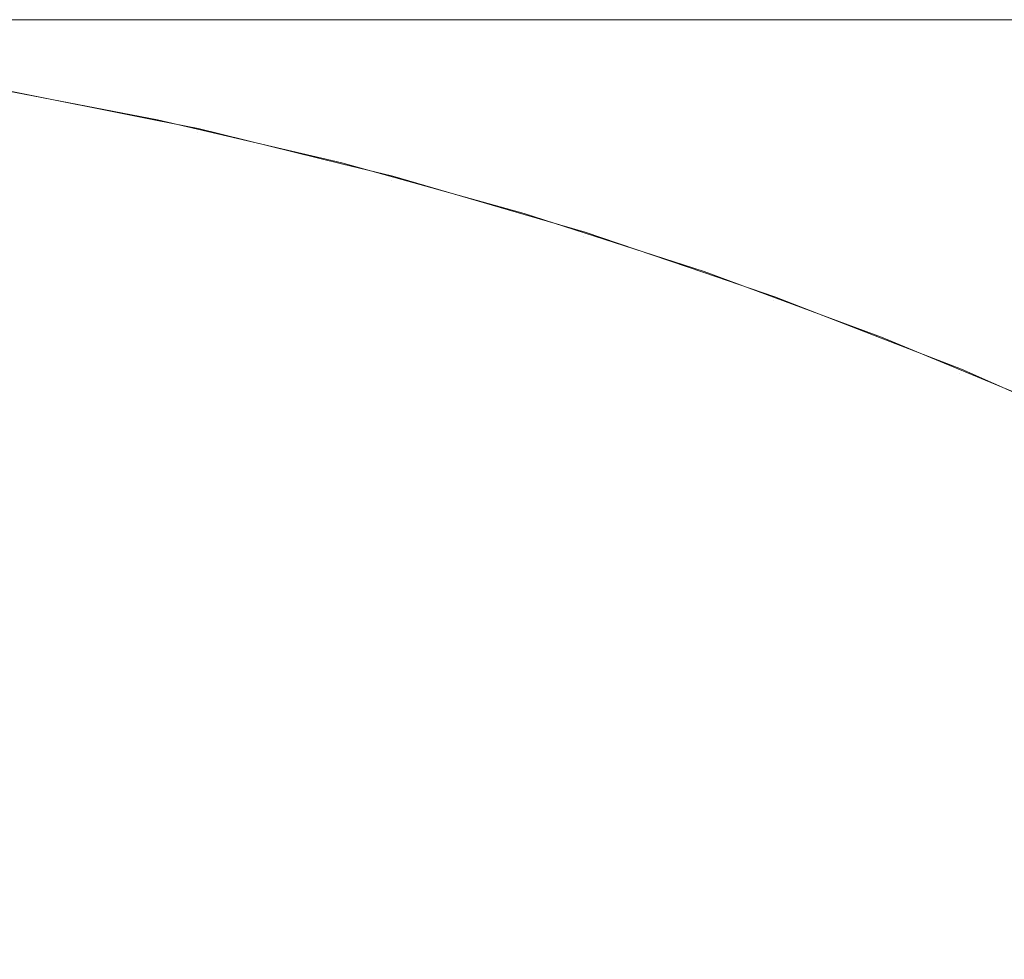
# Model space of a CAD drawing. Header units: centimetres. Extents: x -26 to 27.3, y -25.9 to -24.1.
# Tile 96 of 224: x -8.1997 to -8.1783, y -24.0803 to -24.0599. Entities that reach past the tile are written whole.
import ezdxf

# ---------------------------------------------------------------- set-up
doc = ezdxf.new("R2010")
doc.units = ezdxf.units.CM
doc.header["$LTSCALE"] = 2.54
doc.layers.add('Lucido design-1', color=7, linetype='Continuous')

# ---------------------------------------------------------------- blocks, each defined once
blk = doc.blocks.new('Gruppo-7-1')
at = {"color": 7, "linetype": 'Continuous', "lineweight": 9}
for points, invisible_edges in [([(27.182518, -24.059935, 1182.325802), (27.182518, -24.059888, 1182.322727), (-25.917482, -24.059888, 1182.322727), (-25.917482, -24.059935, 1182.325802)], 8), ([(-25.917482, -24.059888, 1181.722727), (-8.192085, -24.059888, 1182.020266), (-8.196067, -24.059888, 1182.012768)], 9), ([(-8.196067, -24.059888, 1182.012768), (-8.199728, -24.059888, 1182.005107), (-25.917482, -24.059888, 1181.722727)], 10), ([(-25.917482, -24.059888, 1181.722727), (-8.187788, -24.059888, 1182.027589), (-8.192085, -24.059888, 1182.020266)], 9), ([(-25.917482, -24.059888, 1181.722727), (-8.183184, -24.059888, 1182.034722), (-8.187788, -24.059888, 1182.027589)], 9), ([(-25.917482, -24.059888, 1181.722727), (-8.173089, -24.059888, 1182.048371), (-8.178281, -24.059888, 1182.041654)], 9), ([(-25.917482, -24.059888, 1181.722727), (-8.15587, -24.059888, 1182.067118), (-8.161873, -24.059888, 1182.061115)], 9), ([(-25.917482, -24.059888, 1181.722727), (-8.051282, -24.059888, 1182.11985), (-8.059618, -24.059888, 1182.118238)], 9), ([(-8.178281, -24.059888, 1182.041654), (-8.183184, -24.059888, 1182.034722), (-25.917482, -24.059888, 1181.722727)], 10), ([(-8.161873, -24.059888, 1182.061115), (-8.167617, -24.059888, 1182.054862), (-25.917482, -24.059888, 1181.722727)], 10), ([(-8.167617, -24.059888, 1182.054862), (-8.173089, -24.059888, 1182.048371), (-25.917482, -24.059888, 1181.722727)], 10), ([(-25.917482, -24.059888, 1181.722727), (-8.107523, -24.059888, 1182.101312), (-8.115021, -24.059888, 1182.09733)], 9), ([(-8.059618, -24.059888, 1182.118238), (-8.067878, -24.059888, 1182.116274), (-25.917482, -24.059888, 1181.722727)], 10), ([(-8.067878, -24.059888, 1182.116274), (-8.076047, -24.059888, 1182.11396), (-25.917482, -24.059888, 1181.722727)], 10), ([(-25.917482, -24.059888, 1181.722727), (-8.099862, -24.059888, 1182.104973), (-8.107523, -24.059888, 1182.101312)], 9), ([(-8.115021, -24.059888, 1182.09733), (-8.122344, -24.059888, 1182.093033), (-25.917482, -24.059888, 1181.722727)], 10), ([(-25.917482, -24.059888, 1181.722727), (-8.076047, -24.059888, 1182.11396), (-8.08411, -24.059888, 1182.111303)], 9), ([(-25.917482, -24.059888, 1181.722727), (-25.917482, -24.059888, 1182.322727), (-8.042886, -24.059888, 1182.121107), (-8.051282, -24.059888, 1182.11985)], 10), ([(-25.917482, -24.059888, 1181.722727), (-8.143126, -24.059888, 1182.078334), (-8.149617, -24.059888, 1182.072862)], 9), ([(-25.917482, -24.059888, 1181.722727), (-8.122344, -24.059888, 1182.093033), (-8.129477, -24.059888, 1182.088429)], 9), ([(-25.917482, -24.059888, 1181.722727), (-8.092053, -24.059888, 1182.108305), (-8.099862, -24.059888, 1182.104973)], 9), ([(-8.08411, -24.059888, 1182.111303), (-8.092053, -24.059888, 1182.108305), (-25.917482, -24.059888, 1181.722727)], 10), ([(-8.149617, -24.059888, 1182.072862), (-8.15587, -24.059888, 1182.067118), (-25.917482, -24.059888, 1181.722727)], 10), ([(-8.129477, -24.059888, 1182.088429), (-8.136409, -24.059888, 1182.083527), (-25.917482, -24.059888, 1181.722727)], 10), ([(-8.136409, -24.059888, 1182.083527), (-8.143126, -24.059888, 1182.078334), (-25.917482, -24.059888, 1181.722727)], 10), ([(9.282518, -24.059888, 1182.122727), (-25.917482, -24.059888, 1182.322727), (27.182518, -24.059888, 1182.322727)], 9), ([(9.282518, -24.059888, 1182.122727), (-8.017482, -24.059888, 1182.122727), (-25.917482, -24.059888, 1182.322727)], 10), ([(-25.917482, -24.059888, 1182.322727), (-8.02597, -24.059888, 1182.122547), (-8.034443, -24.059888, 1182.122007)], 9), ([(-8.017482, -24.059888, 1182.122727), (-8.02597, -24.059888, 1182.122547), (-25.917482, -24.059888, 1182.322727)], 10), ([(-8.034443, -24.059888, 1182.122007), (-8.042886, -24.059888, 1182.121107), (-25.917482, -24.059888, 1182.322727)], 10), ([(-8.206058, -24.059888, 1181.989355), (-8.20306, -24.059888, 1181.997298), (-8.199014, -24.059983, 1181.995673), (-8.201947, -24.059983, 1181.987903)], 14), ([(-8.20306, -24.059888, 1181.997298), (-8.199728, -24.059888, 1182.005107), (-8.195755, -24.059983, 1182.003312), (-8.199014, -24.059983, 1181.995673)], 14), ([(-8.199728, -24.059888, 1182.005107), (-8.196067, -24.059888, 1182.012768), (-8.192174, -24.059983, 1182.010805), (-8.195755, -24.059983, 1182.003312)], 14), ([(-8.196067, -24.059888, 1182.012768), (-8.192085, -24.059888, 1182.020266), (-8.188279, -24.059983, 1182.01814), (-8.192174, -24.059983, 1182.010805)], 14), ([(-8.192085, -24.059888, 1182.020266), (-8.187788, -24.059888, 1182.027589), (-8.184075, -24.059983, 1182.025303), (-8.188279, -24.059983, 1182.01814)], 14), ([(-8.187788, -24.059888, 1182.027589), (-8.183184, -24.059888, 1182.034722), (-8.179572, -24.059983, 1182.032281), (-8.184075, -24.059983, 1182.025303)], 14), ([(-8.183184, -24.059888, 1182.034722), (-8.178281, -24.059888, 1182.041654), (-8.174776, -24.059983, 1182.039061), (-8.179572, -24.059983, 1182.032281)], 14), ([(-25.917482, -24.059935, 1182.325802), (-25.917482, -24.060002, 1182.327088), (27.182518, -24.060002, 1182.327088), (27.182518, -24.059935, 1182.325802)], 10), ([(27.182518, -24.060149, 1182.329948), (27.182518, -24.060002, 1182.327088), (-25.917482, -24.060002, 1182.327088), (-25.917482, -24.060149, 1182.329948)], 10), ([(-8.204547, -24.059983, 1181.980015), (-8.201947, -24.059983, 1181.987903), (-8.19805, -24.060249, 1181.986526), (-8.200595, -24.060249, 1181.978805)], 15), ([(-8.201947, -24.059983, 1181.987903), (-8.199014, -24.059983, 1181.995673), (-8.19518, -24.060249, 1181.994132), (-8.19805, -24.060249, 1181.986526)], 15), ([(-8.199014, -24.059983, 1181.995673), (-8.195755, -24.059983, 1182.003312), (-8.191989, -24.060249, 1182.001609), (-8.19518, -24.060249, 1181.994132)], 15), ([(-8.195755, -24.059983, 1182.003312), (-8.192174, -24.059983, 1182.010805), (-8.188484, -24.060249, 1182.008945), (-8.191989, -24.060249, 1182.001609)], 15), ([(-8.192174, -24.059983, 1182.010805), (-8.188279, -24.059983, 1182.01814), (-8.184671, -24.060249, 1182.016124), (-8.188484, -24.060249, 1182.008945)], 15), ([(-8.188279, -24.059983, 1182.01814), (-8.184075, -24.059983, 1182.025303), (-8.180556, -24.060249, 1182.023136), (-8.184671, -24.060249, 1182.016124)], 15), ([(-8.184075, -24.059983, 1182.025303), (-8.179572, -24.059983, 1182.032281), (-8.176148, -24.060249, 1182.029967), (-8.180556, -24.060249, 1182.023136)], 15), ([(-8.179572, -24.059983, 1182.032281), (-8.174776, -24.059983, 1182.039061), (-8.171454, -24.060249, 1182.036604), (-8.176148, -24.060249, 1182.029967)], 15), ([(-25.917482, -24.060149, 1182.329948), (-25.917482, -24.060288, 1182.331441), (27.182518, -24.060288, 1182.331441), (27.182518, -24.060149, 1182.329948)], 10), ([(27.182518, -24.060535, 1182.334084), (27.182518, -24.060288, 1182.331441), (-25.917482, -24.060288, 1182.331441), (-25.917482, -24.060535, 1182.334084)], 10), ([(-8.204691, -24.060249, 1181.963074), (-8.20281, -24.060249, 1181.970983), (-8.198829, -24.060686, 1181.969946), (-8.200669, -24.060686, 1181.962207)], 15), ([(-8.20281, -24.060249, 1181.970983), (-8.200595, -24.060249, 1181.978805), (-8.196661, -24.060686, 1181.9776), (-8.198829, -24.060686, 1181.969946)], 15), ([(-8.200595, -24.060249, 1181.978805), (-8.19805, -24.060249, 1181.986526), (-8.194171, -24.060686, 1181.985155), (-8.196661, -24.060686, 1181.9776)], 15), ([(-8.19805, -24.060249, 1181.986526), (-8.19518, -24.060249, 1181.994132), (-8.191362, -24.060686, 1181.992598), (-8.194171, -24.060686, 1181.985155)], 15), ([(-8.19518, -24.060249, 1181.994132), (-8.191989, -24.060249, 1182.001609), (-8.18824, -24.060686, 1181.999915), (-8.191362, -24.060686, 1181.992598)], 15), ([(-8.191989, -24.060249, 1182.001609), (-8.188484, -24.060249, 1182.008945), (-8.18481, -24.060686, 1182.007092), (-8.18824, -24.060686, 1181.999915)], 15), ([(-8.188484, -24.060249, 1182.008945), (-8.184671, -24.060249, 1182.016124), (-8.181079, -24.060686, 1182.014118), (-8.18481, -24.060686, 1182.007092)], 15), ([(-8.184671, -24.060249, 1182.016124), (-8.180556, -24.060249, 1182.023136), (-8.177053, -24.060686, 1182.020979), (-8.181079, -24.060686, 1182.014118)], 15), ([(-8.180556, -24.060249, 1182.023136), (-8.176148, -24.060249, 1182.029967), (-8.172739, -24.060686, 1182.027663), (-8.177053, -24.060686, 1182.020979)], 15), ([(-25.917482, -24.060535, 1182.334084), (-25.917482, -24.060764, 1182.335777), (27.182518, -24.060764, 1182.335777), (27.182518, -24.060535, 1182.334084)], 10), ([(27.182518, -24.061093, 1182.338205), (27.182518, -24.060764, 1182.335777), (-25.917482, -24.060764, 1182.335777), (-25.917482, -24.061093, 1182.338205)], 10), ([(-8.2042, -24.060686, 1181.938619), (-8.203358, -24.060686, 1181.946529), (-8.199301, -24.061292, 1181.94601), (-8.200126, -24.061292, 1181.938272)], 15), ([(-8.203358, -24.060686, 1181.946529), (-8.20218, -24.060686, 1181.954397), (-8.198149, -24.061292, 1181.953706), (-8.199301, -24.061292, 1181.94601)], 15), ([(-8.20218, -24.060686, 1181.954397), (-8.200669, -24.060686, 1181.962207), (-8.196672, -24.061292, 1181.961345), (-8.198149, -24.061292, 1181.953706)], 15), ([(-8.200669, -24.060686, 1181.962207), (-8.198829, -24.060686, 1181.969946), (-8.194871, -24.061292, 1181.968916), (-8.196672, -24.061292, 1181.961345)], 15), ([(-8.198829, -24.060686, 1181.969946), (-8.196661, -24.060686, 1181.9776), (-8.192751, -24.061292, 1181.976403), (-8.194871, -24.061292, 1181.968916)], 15), ([(-8.196661, -24.060686, 1181.9776), (-8.194171, -24.060686, 1181.985155), (-8.190315, -24.061292, 1181.983793), (-8.192751, -24.061292, 1181.976403)], 15), ([(-8.194171, -24.060686, 1181.985155), (-8.191362, -24.060686, 1181.992598), (-8.187568, -24.061292, 1181.991073), (-8.190315, -24.061292, 1181.983793)], 15), ([(-8.191362, -24.060686, 1181.992598), (-8.18824, -24.060686, 1181.999915), (-8.184514, -24.061292, 1181.99823), (-8.187568, -24.061292, 1181.991073)], 15), ([(-8.18824, -24.060686, 1181.999915), (-8.18481, -24.060686, 1182.007092), (-8.181159, -24.061292, 1182.005251), (-8.184514, -24.061292, 1181.99823)], 15), ([(-8.18481, -24.060686, 1182.007092), (-8.181079, -24.060686, 1182.014118), (-8.177509, -24.061292, 1182.012124), (-8.181159, -24.061292, 1182.005251)], 15), ([(-8.181079, -24.060686, 1182.014118), (-8.177053, -24.060686, 1182.020979), (-8.173571, -24.061292, 1182.018835), (-8.177509, -24.061292, 1182.012124)], 15), ([(-25.917482, -24.061093, 1182.338205), (-25.917482, -24.061428, 1182.340088), (27.182518, -24.061428, 1182.340088), (27.182518, -24.061093, 1182.338205)], 10), ([(27.182518, -24.061823, 1182.342302), (27.182518, -24.061428, 1182.340088), (-25.917482, -24.061428, 1182.340088), (-25.917482, -24.061823, 1182.342302)], 10), ([(-8.200117, -24.061407, 1181.722727), (-8.200786, -24.061292, 1181.922727), (-8.196729, -24.062065, 1181.922727)], 9), ([(-8.200786, -24.061292, 1181.922727), (-8.200621, -24.061292, 1181.930507), (-8.196567, -24.062065, 1181.930335), (-8.196729, -24.062065, 1181.922727)], 7), ([(-8.200621, -24.061292, 1181.930507), (-8.200126, -24.061292, 1181.938272), (-8.196083, -24.062065, 1181.937928), (-8.196567, -24.062065, 1181.930335)], 15), ([(-8.195859, -24.062351, 1181.718367), (-8.200134, -24.061501, 1181.718367), (-8.200117, -24.061407, 1181.722727), (-8.196732, -24.062081, 1181.722727)], 11), ([(-8.200126, -24.061292, 1181.938272), (-8.199301, -24.061292, 1181.94601), (-8.195277, -24.062065, 1181.945495), (-8.196083, -24.062065, 1181.937928)], 15), ([(-8.196729, -24.062065, 1181.922727), (-8.196732, -24.062081, 1181.722727), (-8.200117, -24.061407, 1181.722727)], 9), ([(-8.199301, -24.061292, 1181.94601), (-8.198149, -24.061292, 1181.953706), (-8.19415, -24.062065, 1181.95302), (-8.195277, -24.062065, 1181.945495)], 15), ([(-8.198149, -24.061292, 1181.953706), (-8.196672, -24.061292, 1181.961345), (-8.192706, -24.062065, 1181.960491), (-8.19415, -24.062065, 1181.95302)], 15), ([(-8.196672, -24.061292, 1181.961345), (-8.194871, -24.061292, 1181.968916), (-8.190945, -24.062065, 1181.967893), (-8.192706, -24.062065, 1181.960491)], 15), ([(-8.194871, -24.061292, 1181.968916), (-8.192751, -24.061292, 1181.976403), (-8.188872, -24.062065, 1181.975215), (-8.190945, -24.062065, 1181.967893)], 15), ([(-8.192751, -24.061292, 1181.976403), (-8.190315, -24.061292, 1181.983793), (-8.18649, -24.062065, 1181.982441), (-8.188872, -24.062065, 1181.975215)], 15), ([(-8.190315, -24.061292, 1181.983793), (-8.187568, -24.061292, 1181.991073), (-8.183803, -24.062065, 1181.98956), (-8.18649, -24.062065, 1181.982441)], 15), ([(-8.187568, -24.061292, 1181.991073), (-8.184514, -24.061292, 1181.99823), (-8.180817, -24.062065, 1181.996559), (-8.183803, -24.062065, 1181.98956)], 15), ([(-8.184514, -24.061292, 1181.99823), (-8.181159, -24.061292, 1182.005251), (-8.177536, -24.062065, 1182.003425), (-8.180817, -24.062065, 1181.996559)], 15), ([(-8.181159, -24.061292, 1182.005251), (-8.177509, -24.061292, 1182.012124), (-8.173967, -24.062065, 1182.010145), (-8.177536, -24.062065, 1182.003425)], 15), ([(-8.200134, -24.061501, 1181.718367), (-8.195859, -24.062351, 1181.718367), (-8.195916, -24.062611, 1181.714235), (-8.20018, -24.061763, 1181.714235)], 15), ([(-25.917482, -24.061823, 1182.342302), (-25.917482, -24.06228, 1182.344366), (27.182518, -24.06228, 1182.344366), (27.182518, -24.061823, 1182.342302)], 10), ([(-8.20018, -24.061763, 1181.714235), (-8.195916, -24.062611, 1181.714235), (-8.196011, -24.063037, 1181.71012), (-8.200256, -24.062193, 1181.71012)], 15), ([(-8.195838, -24.062258, 1181.722727), (-8.196732, -24.062081, 1181.722727), (-8.196729, -24.062065, 1181.922727)], 10), ([(-8.195838, -24.062258, 1181.722727), (-8.196729, -24.062065, 1181.922727), (-8.19271, -24.063005, 1181.922727)], 9), ([(-8.196729, -24.062065, 1181.922727), (-8.196567, -24.062065, 1181.930335), (-8.192552, -24.063005, 1181.930164), (-8.19271, -24.063005, 1181.922727)], 7), ([(-8.196567, -24.062065, 1181.930335), (-8.196083, -24.062065, 1181.937928), (-8.192079, -24.063005, 1181.937588), (-8.192552, -24.063005, 1181.930164)], 15), ([(-8.196083, -24.062065, 1181.937928), (-8.195277, -24.062065, 1181.945495), (-8.191291, -24.063005, 1181.944984), (-8.192079, -24.063005, 1181.937588)], 15), ([(-8.195277, -24.062065, 1181.945495), (-8.19415, -24.062065, 1181.95302), (-8.19019, -24.063005, 1181.952341), (-8.191291, -24.063005, 1181.944984)], 15), ([(-8.19415, -24.062065, 1181.95302), (-8.192706, -24.062065, 1181.960491), (-8.188777, -24.063005, 1181.959644), (-8.19019, -24.063005, 1181.952341)], 15), ([(-8.192706, -24.062065, 1181.960491), (-8.190945, -24.062065, 1181.967893), (-8.187056, -24.063005, 1181.966881), (-8.188777, -24.063005, 1181.959644)], 15), ([(-8.190945, -24.062065, 1181.967893), (-8.188872, -24.062065, 1181.975215), (-8.18503, -24.063005, 1181.974038), (-8.187056, -24.063005, 1181.966881)], 15), ([(-8.188872, -24.062065, 1181.975215), (-8.18649, -24.062065, 1181.982441), (-8.182701, -24.063005, 1181.981103), (-8.18503, -24.063005, 1181.974038)], 15), ([(-8.18649, -24.062065, 1181.982441), (-8.183803, -24.062065, 1181.98956), (-8.180074, -24.063005, 1181.988062), (-8.182701, -24.063005, 1181.981103)], 15), ([(-8.183803, -24.062065, 1181.98956), (-8.180817, -24.062065, 1181.996559), (-8.177155, -24.063005, 1181.994904), (-8.180074, -24.063005, 1181.988062)], 15), ([(-8.180817, -24.062065, 1181.996559), (-8.177536, -24.062065, 1182.003425), (-8.173948, -24.063005, 1182.001616), (-8.177155, -24.063005, 1181.994904)], 15), ([(27.182518, -24.062723, 1182.346369), (27.182518, -24.06228, 1182.344366), (-25.917482, -24.06228, 1182.344366), (-25.917482, -24.062723, 1182.346369)], 10), ([(-8.200256, -24.062193, 1181.71012), (-8.196011, -24.063037, 1181.71012), (-8.196142, -24.063629, 1181.706031), (-8.200361, -24.06279, 1181.706031)], 15), ([(-8.196732, -24.062081, 1181.722727), (-8.195838, -24.062258, 1181.722727), (-8.195859, -24.062351, 1181.718367)], 10), ([(-8.191625, -24.063387, 1181.718367), (-8.195859, -24.062351, 1181.718367), (-8.195838, -24.062258, 1181.722727), (-8.192715, -24.063023, 1181.722727)], 11), ([(-8.19271, -24.063005, 1181.922727), (-8.192715, -24.063023, 1181.722727), (-8.195838, -24.062258, 1181.722727)], 9), ([(-8.195859, -24.062351, 1181.718367), (-8.191625, -24.063387, 1181.718367), (-8.191694, -24.063644, 1181.714235), (-8.195916, -24.062611, 1181.714235)], 15), ([(-8.195916, -24.062611, 1181.714235), (-8.191694, -24.063644, 1181.714235), (-8.191807, -24.064066, 1181.71012), (-8.196011, -24.063037, 1181.71012)], 15), ([(-25.917482, -24.062723, 1182.346369), (-25.917482, -24.063316, 1182.348604), (27.182518, -24.063316, 1182.348604), (27.182518, -24.062723, 1182.346369)], 10), ([(-8.200361, -24.06279, 1181.706031), (-8.196142, -24.063629, 1181.706031), (-8.196309, -24.064384, 1181.701974), (-8.200495, -24.063551, 1181.701974)], 15), ([(-8.196011, -24.063037, 1181.71012), (-8.191807, -24.064066, 1181.71012), (-8.191963, -24.064651, 1181.706031), (-8.196142, -24.063629, 1181.706031)], 15), ([(-8.1916, -24.063295, 1181.722727), (-8.192715, -24.063023, 1181.722727), (-8.19271, -24.063005, 1181.922727)], 10), ([(-8.192715, -24.063023, 1181.722727), (-8.1916, -24.063295, 1181.722727), (-8.191625, -24.063387, 1181.718367)], 10), ([(-8.1916, -24.063295, 1181.722727), (-8.19271, -24.063005, 1181.922727), (-8.188738, -24.064108, 1181.922727)], 9), ([(-8.19271, -24.063005, 1181.922727), (-8.192552, -24.063005, 1181.930164), (-8.188583, -24.064108, 1181.929995), (-8.188738, -24.064108, 1181.922727)], 7), ([(-8.192552, -24.063005, 1181.930164), (-8.192079, -24.063005, 1181.937588), (-8.188121, -24.064108, 1181.937251), (-8.188583, -24.064108, 1181.929995)], 15), ([(-8.192079, -24.063005, 1181.937588), (-8.191291, -24.063005, 1181.944984), (-8.18735, -24.064108, 1181.94448), (-8.188121, -24.064108, 1181.937251)], 15), ([(-8.191291, -24.063005, 1181.944984), (-8.19019, -24.063005, 1181.952341), (-8.186274, -24.064108, 1181.951669), (-8.18735, -24.064108, 1181.94448)], 15), ([(-8.19019, -24.063005, 1181.952341), (-8.188777, -24.063005, 1181.959644), (-8.184894, -24.064108, 1181.958807), (-8.186274, -24.064108, 1181.951669)], 15), ([(-8.188777, -24.063005, 1181.959644), (-8.187056, -24.063005, 1181.966881), (-8.183212, -24.064108, 1181.96588), (-8.184894, -24.064108, 1181.958807)], 15), ([(-8.187056, -24.063005, 1181.966881), (-8.18503, -24.063005, 1181.974038), (-8.181231, -24.064108, 1181.972875), (-8.183212, -24.064108, 1181.96588)], 15), ([(-8.18503, -24.063005, 1181.974038), (-8.182701, -24.063005, 1181.981103), (-8.178955, -24.064108, 1181.979779), (-8.181231, -24.064108, 1181.972875)], 15), ([(-8.182701, -24.063005, 1181.981103), (-8.180074, -24.063005, 1181.988062), (-8.176388, -24.064108, 1181.986581), (-8.178955, -24.064108, 1181.979779)], 15), ([(-8.180074, -24.063005, 1181.988062), (-8.177155, -24.063005, 1181.994904), (-8.173535, -24.064108, 1181.993267), (-8.176388, -24.064108, 1181.986581)], 15), ([(27.182518, -24.063793, 1182.350399), (27.182518, -24.063316, 1182.348604), (-25.917482, -24.063316, 1182.348604), (-25.917482, -24.063793, 1182.350399)], 10), ([(-8.18744, -24.064607, 1181.718367), (-8.191625, -24.063387, 1181.718367), (-8.1916, -24.063295, 1181.722727), (-8.188743, -24.064128, 1181.722727)], 11), ([(-8.188738, -24.064108, 1181.922727), (-8.188743, -24.064128, 1181.722727), (-8.1916, -24.063295, 1181.722727)], 9), ([(-8.200495, -24.063551, 1181.701974), (-8.196309, -24.064384, 1181.701974), (-8.196513, -24.065301, 1181.697955), (-8.200658, -24.064477, 1181.697955)], 15), ([(-8.191625, -24.063387, 1181.718367), (-8.18744, -24.064607, 1181.718367), (-8.18752, -24.064861, 1181.714235), (-8.191694, -24.063644, 1181.714235)], 15), ([(-8.196142, -24.063629, 1181.706031), (-8.191963, -24.064651, 1181.706031), (-8.192164, -24.065398, 1181.701974), (-8.196309, -24.064384, 1181.701974)], 15), ([(-8.191694, -24.063644, 1181.714235), (-8.18752, -24.064861, 1181.714235), (-8.187651, -24.065277, 1181.71012), (-8.191807, -24.064066, 1181.71012)], 15), ([(-25.917482, -24.063793, 1182.350399), (-25.917482, -24.064536, 1182.352792), (27.182518, -24.064536, 1182.352792), (27.182518, -24.063793, 1182.350399)], 10), ([(-8.191807, -24.064066, 1181.71012), (-8.187651, -24.065277, 1181.71012), (-8.187834, -24.065855, 1181.706031), (-8.191963, -24.064651, 1181.706031)], 15), ([(-8.187411, -24.064516, 1181.722727), (-8.188743, -24.064128, 1181.722727), (-8.188738, -24.064108, 1181.922727)], 10), ([(-8.188743, -24.064128, 1181.722727), (-8.187411, -24.064516, 1181.722727), (-8.18744, -24.064607, 1181.718367)], 10), ([(-8.187411, -24.064516, 1181.722727), (-8.188738, -24.064108, 1181.922727), (-8.184817, -24.065374, 1181.922727)], 9), ([(-8.188738, -24.064108, 1181.922727), (-8.188583, -24.064108, 1181.929995), (-8.184666, -24.065374, 1181.929829), (-8.184817, -24.065374, 1181.922727)], 7), ([(-8.188583, -24.064108, 1181.929995), (-8.188121, -24.064108, 1181.937251), (-8.184214, -24.065374, 1181.936918), (-8.184666, -24.065374, 1181.929829)], 15), ([(-8.188121, -24.064108, 1181.937251), (-8.18735, -24.064108, 1181.94448), (-8.183462, -24.065374, 1181.943982), (-8.184214, -24.065374, 1181.936918)], 15), ([(-8.18735, -24.064108, 1181.94448), (-8.186274, -24.064108, 1181.951669), (-8.18241, -24.065374, 1181.951007), (-8.183462, -24.065374, 1181.943982)], 15), ([(-8.186274, -24.064108, 1181.951669), (-8.184894, -24.064108, 1181.958807), (-8.181061, -24.065374, 1181.957981), (-8.18241, -24.065374, 1181.951007)], 15), ([(-8.184894, -24.064108, 1181.958807), (-8.183212, -24.064108, 1181.96588), (-8.179417, -24.065374, 1181.964892), (-8.181061, -24.065374, 1181.957981)], 15), ([(-8.183212, -24.064108, 1181.96588), (-8.181231, -24.064108, 1181.972875), (-8.177482, -24.065374, 1181.971727), (-8.179417, -24.065374, 1181.964892)], 15), ([(-8.181231, -24.064108, 1181.972875), (-8.178955, -24.064108, 1181.979779), (-8.175258, -24.065374, 1181.978473), (-8.177482, -24.065374, 1181.971727)], 15), ([(-8.178955, -24.064108, 1181.979779), (-8.176388, -24.064108, 1181.986581), (-8.17275, -24.065374, 1181.985119), (-8.175258, -24.065374, 1181.978473)], 15), ([(-8.196309, -24.064384, 1181.701974), (-8.192164, -24.065398, 1181.701974), (-8.192407, -24.066306, 1181.697955), (-8.196513, -24.065301, 1181.697955)], 15), ([(27.182518, -24.065031, 1182.354384), (27.182518, -24.064536, 1182.352792), (-25.917482, -24.064536, 1182.352792), (-25.917482, -24.065031, 1182.354384)], 10), ([(-8.200658, -24.064477, 1181.697955), (-8.196513, -24.065301, 1181.697955), (-8.196752, -24.066379, 1181.693983), (-8.20085, -24.065563, 1181.693983)], 15), ([(-8.18744, -24.064607, 1181.718367), (-8.183313, -24.066008, 1181.718367), (-8.183404, -24.066258, 1181.714235), (-8.18752, -24.064861, 1181.714235)], 15), ([(-8.183313, -24.066008, 1181.718367), (-8.18744, -24.064607, 1181.718367), (-8.187411, -24.064516, 1181.722727), (-8.184824, -24.065395, 1181.722727)], 11), ([(-8.184817, -24.065374, 1181.922727), (-8.184824, -24.065395, 1181.722727), (-8.187411, -24.064516, 1181.722727)], 9), ([(-8.191963, -24.064651, 1181.706031), (-8.187834, -24.065855, 1181.706031), (-8.188066, -24.066593, 1181.701974), (-8.192164, -24.065398, 1181.701974)], 15), ([(-8.18752, -24.064861, 1181.714235), (-8.183404, -24.066258, 1181.714235), (-8.183553, -24.066668, 1181.71012), (-8.187651, -24.065277, 1181.71012)], 15), ([(-25.917482, -24.065031, 1182.354384), (-25.917482, -24.065938, 1182.356922), (27.182518, -24.065938, 1182.356922), (27.182518, -24.065031, 1182.354384)], 10), ([(-8.187651, -24.065277, 1181.71012), (-8.183553, -24.066668, 1181.71012), (-8.18376, -24.067238, 1181.706031), (-8.187834, -24.065855, 1181.706031)], 15), ([(-8.196513, -24.065301, 1181.697955), (-8.192407, -24.066306, 1181.697955), (-8.192692, -24.067372, 1181.693983), (-8.196752, -24.066379, 1181.693983)], 15), ([(-8.192164, -24.065398, 1181.701974), (-8.188066, -24.066593, 1181.701974), (-8.188349, -24.067489, 1181.697955), (-8.192407, -24.066306, 1181.697955)], 15), ([(-8.18328, -24.065919, 1181.722727), (-8.184824, -24.065395, 1181.722727), (-8.184817, -24.065374, 1181.922727)], 10), ([(-8.184824, -24.065395, 1181.722727), (-8.18328, -24.065919, 1181.722727), (-8.183313, -24.066008, 1181.718367)], 10), ([(-8.18328, -24.065919, 1181.722727), (-8.184817, -24.065374, 1181.922727), (-8.180955, -24.066798, 1181.922727)], 9), ([(-8.184817, -24.065374, 1181.922727), (-8.184666, -24.065374, 1181.929829), (-8.180808, -24.066798, 1181.929665), (-8.180955, -24.066798, 1181.922727)], 7), ([(-8.184666, -24.065374, 1181.929829), (-8.184214, -24.065374, 1181.936918), (-8.180366, -24.066798, 1181.936591), (-8.180808, -24.066798, 1181.929665)], 15), ([(-8.184214, -24.065374, 1181.936918), (-8.183462, -24.065374, 1181.943982), (-8.179631, -24.066798, 1181.943491), (-8.180366, -24.066798, 1181.936591)], 15), ([(-8.183462, -24.065374, 1181.943982), (-8.18241, -24.065374, 1181.951007), (-8.178604, -24.066798, 1181.950354), (-8.179631, -24.066798, 1181.943491)], 15), ([(-8.18241, -24.065374, 1181.951007), (-8.181061, -24.065374, 1181.957981), (-8.177286, -24.066798, 1181.957167), (-8.178604, -24.066798, 1181.950354)], 15), ([(-8.181061, -24.065374, 1181.957981), (-8.179417, -24.065374, 1181.964892), (-8.17568, -24.066798, 1181.963919), (-8.177286, -24.066798, 1181.957167)], 15), ([(-8.179417, -24.065374, 1181.964892), (-8.177482, -24.065374, 1181.971727), (-8.173789, -24.066798, 1181.970596), (-8.17568, -24.066798, 1181.963919)], 15), ([(-8.20085, -24.065563, 1181.693983), (-8.196752, -24.066379, 1181.693983), (-8.197025, -24.067614, 1181.690062), (-8.20107, -24.066809, 1181.690062)], 15), ([(-8.187834, -24.065855, 1181.706031), (-8.18376, -24.067238, 1181.706031), (-8.184025, -24.067965, 1181.701974), (-8.188066, -24.066593, 1181.701974)], 15), ([(-8.17925, -24.067588, 1181.718367), (-8.183313, -24.066008, 1181.718367), (-8.18328, -24.065919, 1181.722727), (-8.180963, -24.06682, 1181.722727)], 11), ([(-8.180955, -24.066798, 1181.922727), (-8.180963, -24.06682, 1181.722727), (-8.18328, -24.065919, 1181.722727)], 9), ([(27.182518, -24.066436, 1182.358317), (27.182518, -24.065938, 1182.356922), (-25.917482, -24.065938, 1182.356922), (-25.917482, -24.066436, 1182.358317)], 10), ([(-8.183313, -24.066008, 1181.718367), (-8.17925, -24.067588, 1181.718367), (-8.179352, -24.067834, 1181.714235), (-8.183404, -24.066258, 1181.714235)], 15), ([(-8.192407, -24.066306, 1181.697955), (-8.188349, -24.067489, 1181.697955), (-8.188681, -24.068541, 1181.693983), (-8.192692, -24.067372, 1181.693983)], 15), ([(-8.183404, -24.066258, 1181.714235), (-8.179352, -24.067834, 1181.714235), (-8.179519, -24.068237, 1181.71012), (-8.183553, -24.066668, 1181.71012)], 15), ([(-25.917482, -24.066436, 1182.358317), (-25.917482, -24.067517, 1182.360988), (27.182518, -24.067517, 1182.360988), (27.182518, -24.066436, 1182.358317)], 10), ([(-8.196752, -24.066379, 1181.693983), (-8.192692, -24.067372, 1181.693983), (-8.19302, -24.068594, 1181.690062), (-8.197025, -24.067614, 1181.690062)], 15), ([(-8.188066, -24.066593, 1181.701974), (-8.184025, -24.067965, 1181.701974), (-8.184346, -24.068848, 1181.697955), (-8.188349, -24.067489, 1181.697955)], 15), ([(-8.183553, -24.066668, 1181.71012), (-8.179519, -24.068237, 1181.71012), (-8.179751, -24.068797, 1181.706031), (-8.18376, -24.067238, 1181.706031)], 15), ([(-8.20107, -24.066809, 1181.690062), (-8.197025, -24.067614, 1181.690062), (-8.197334, -24.069004, 1181.6862), (-8.201317, -24.068212, 1181.6862)], 15), ([(-8.179214, -24.0675, 1181.722727), (-8.180963, -24.06682, 1181.722727), (-8.180955, -24.066798, 1181.922727)], 10), ([(-8.180963, -24.06682, 1181.722727), (-8.179214, -24.0675, 1181.722727), (-8.17925, -24.067588, 1181.718367)], 10), ([(-8.179214, -24.0675, 1181.722727), (-8.180955, -24.066798, 1181.922727), (-8.177158, -24.068378, 1181.922727)], 9), ([(-8.180955, -24.066798, 1181.922727), (-8.180808, -24.066798, 1181.929665), (-8.177014, -24.068378, 1181.929504), (-8.177158, -24.068378, 1181.922727)], 7), ([(-8.180808, -24.066798, 1181.929665), (-8.180366, -24.066798, 1181.936591), (-8.176583, -24.068378, 1181.936269), (-8.177014, -24.068378, 1181.929504)], 15), ([(-8.180366, -24.066798, 1181.936591), (-8.179631, -24.066798, 1181.943491), (-8.175865, -24.068378, 1181.943009), (-8.176583, -24.068378, 1181.936269)], 15), ([(-8.179631, -24.066798, 1181.943491), (-8.178604, -24.066798, 1181.950354), (-8.174862, -24.068378, 1181.949713), (-8.175865, -24.068378, 1181.943009)], 15), ([(-8.178604, -24.066798, 1181.950354), (-8.177286, -24.066798, 1181.957167), (-8.173574, -24.068378, 1181.956368), (-8.174862, -24.068378, 1181.949713)], 15), ([(-8.192692, -24.067372, 1181.693983), (-8.188681, -24.068541, 1181.693983), (-8.189061, -24.069748, 1181.690062), (-8.19302, -24.068594, 1181.690062)], 15), ([(-8.18376, -24.067238, 1181.706031), (-8.179751, -24.068797, 1181.706031), (-8.180047, -24.069512, 1181.701974), (-8.184025, -24.067965, 1181.701974)], 15), ([(27.182518, -24.068005, 1182.362192), (27.182518, -24.067517, 1182.360988), (-25.917482, -24.067517, 1182.360988), (-25.917482, -24.068005, 1182.362192)], 10), ([(-8.197025, -24.067614, 1181.690062), (-8.19302, -24.068594, 1181.690062), (-8.193389, -24.06997, 1181.6862), (-8.197334, -24.069004, 1181.6862)], 15), ([(-8.188349, -24.067489, 1181.697955), (-8.184346, -24.068848, 1181.697955), (-8.184723, -24.069885, 1181.693983), (-8.188681, -24.068541, 1181.693983)], 15), ([(-8.17925, -24.067588, 1181.718367), (-8.17526, -24.069343, 1181.718367), (-8.175373, -24.069585, 1181.714235), (-8.179352, -24.067834, 1181.714235)], 15), ([(-8.17526, -24.069343, 1181.718367), (-8.17925, -24.067588, 1181.718367), (-8.179214, -24.0675, 1181.722727), (-8.177168, -24.0684, 1181.722727)], 11), ([(-8.177158, -24.068378, 1181.922727), (-8.177168, -24.0684, 1181.722727), (-8.179214, -24.0675, 1181.722727)], 9), ([(-8.179352, -24.067834, 1181.714235), (-8.175373, -24.069585, 1181.714235), (-8.175557, -24.06998, 1181.71012), (-8.179519, -24.068237, 1181.71012)], 15), ([(-25.917482, -24.068005, 1182.362192), (-25.917482, -24.069273, 1182.364982), (27.182518, -24.069273, 1182.364982), (27.182518, -24.068005, 1182.362192)], 10), ([(-8.184025, -24.067965, 1181.701974), (-8.180047, -24.069512, 1181.701974), (-8.180406, -24.07038, 1181.697955), (-8.184346, -24.068848, 1181.697955)], 15), ([(-8.201317, -24.068212, 1181.6862), (-8.197334, -24.069004, 1181.6862), (-8.197676, -24.070548, 1181.682403), (-8.201592, -24.069769, 1181.682403)], 15), ([(-8.179519, -24.068237, 1181.71012), (-8.175557, -24.06998, 1181.71012), (-8.175813, -24.070529, 1181.706031), (-8.179751, -24.068797, 1181.706031)], 15), ([(-8.19302, -24.068594, 1181.690062), (-8.189061, -24.069748, 1181.690062), (-8.189489, -24.071106, 1181.6862), (-8.193389, -24.06997, 1181.6862)], 15), ([(-8.188681, -24.068541, 1181.693983), (-8.184723, -24.069885, 1181.693983), (-8.185156, -24.071073, 1181.690062), (-8.189061, -24.069748, 1181.690062)], 15), ([(-8.184346, -24.068848, 1181.697955), (-8.180406, -24.07038, 1181.697955), (-8.180829, -24.071399, 1181.693983), (-8.184723, -24.069885, 1181.693983)], 15), ([(-8.179751, -24.068797, 1181.706031), (-8.175813, -24.070529, 1181.706031), (-8.17614, -24.07123, 1181.701974), (-8.180047, -24.069512, 1181.701974)], 15), ([(-8.197334, -24.069004, 1181.6862), (-8.193389, -24.06997, 1181.6862), (-8.193798, -24.071497, 1181.682403), (-8.197676, -24.070548, 1181.682403)], 15), ([(27.182518, -24.069736, 1182.366002), (27.182518, -24.069273, 1182.364982), (-25.917482, -24.069273, 1182.364982), (-25.917482, -24.069736, 1182.366002)], 10), ([(-8.180047, -24.069512, 1181.701974), (-8.17614, -24.07123, 1181.701974), (-8.176537, -24.072082, 1181.697955), (-8.180406, -24.07038, 1181.697955)], 15), ([(-25.917482, -24.069736, 1182.366002), (-25.917482, -24.071201, 1182.368895), (27.182518, -24.071201, 1182.368895), (27.182518, -24.069736, 1182.366002)], 10), ([(-8.201592, -24.069769, 1181.682403), (-8.197676, -24.070548, 1181.682403), (-8.198051, -24.07224, 1181.678678), (-8.201893, -24.071476, 1181.678678)], 15), ([(-8.189061, -24.069748, 1181.690062), (-8.185156, -24.071073, 1181.690062), (-8.185643, -24.072412, 1181.6862), (-8.189489, -24.071106, 1181.6862)], 15), ([(-8.193389, -24.06997, 1181.6862), (-8.189489, -24.071106, 1181.6862), (-8.189965, -24.072614, 1181.682403), (-8.193798, -24.071497, 1181.682403)], 15), ([(-8.184723, -24.069885, 1181.693983), (-8.180829, -24.071399, 1181.693983), (-8.181313, -24.072568, 1181.690062), (-8.185156, -24.071073, 1181.690062)], 15), ([(-8.180406, -24.07038, 1181.697955), (-8.176537, -24.072082, 1181.697955), (-8.177004, -24.073082, 1181.693983), (-8.180829, -24.071399, 1181.693983)], 15), ([(-8.197676, -24.070548, 1181.682403), (-8.193798, -24.071497, 1181.682403), (-8.194246, -24.073171, 1181.678678), (-8.198051, -24.07224, 1181.678678)], 15), ([(-8.185156, -24.071073, 1181.690062), (-8.181313, -24.072568, 1181.690062), (-8.181858, -24.073884, 1181.6862), (-8.185643, -24.072412, 1181.6862)], 15), ([(27.182518, -24.071627, 1182.369739), (27.182518, -24.071201, 1182.368895), (-25.917482, -24.071201, 1182.368895), (-25.917482, -24.071627, 1182.369739)], 10), ([(-8.189489, -24.071106, 1181.6862), (-8.185643, -24.072412, 1181.6862), (-8.186184, -24.073897, 1181.682403), (-8.189965, -24.072614, 1181.682403)], 15), ([(-8.201893, -24.071476, 1181.678678), (-8.198051, -24.07224, 1181.678678), (-8.198459, -24.074079, 1181.67503), (-8.20222, -24.073331, 1181.67503)], 15), ([(-8.193798, -24.071497, 1181.682403), (-8.189965, -24.072614, 1181.682403), (-8.190486, -24.074267, 1181.678678), (-8.194246, -24.073171, 1181.678678)], 15), ([(-8.180829, -24.071399, 1181.693983), (-8.177004, -24.073082, 1181.693983), (-8.177539, -24.074229, 1181.690062), (-8.181313, -24.072568, 1181.690062)], 15), ([(-25.917482, -24.071627, 1182.369739), (-25.917482, -24.073297, 1182.372721), (27.182518, -24.073297, 1182.372721), (27.182518, -24.071627, 1182.369739)], 10), ([(-8.198051, -24.07224, 1181.678678), (-8.194246, -24.073171, 1181.678678), (-8.194734, -24.074991, 1181.67503), (-8.198459, -24.074079, 1181.67503)], 15), ([(-8.185643, -24.072412, 1181.6862), (-8.181858, -24.073884, 1181.6862), (-8.182463, -24.075344, 1181.682403), (-8.186184, -24.073897, 1181.682403)], 15), ([(-8.181313, -24.072568, 1181.690062), (-8.177539, -24.074229, 1181.690062), (-8.17814, -24.07552, 1181.6862), (-8.181858, -24.073884, 1181.6862)], 15), ([(-8.189965, -24.072614, 1181.682403), (-8.186184, -24.073897, 1181.682403), (-8.186777, -24.075526, 1181.678678), (-8.190486, -24.074267, 1181.678678)], 15), ([(-8.194246, -24.073171, 1181.678678), (-8.190486, -24.074267, 1181.678678), (-8.191052, -24.076064, 1181.67503), (-8.194734, -24.074991, 1181.67503)], 15), ([(27.182518, -24.073675, 1182.373397), (27.182518, -24.073297, 1182.372721), (-25.917482, -24.073297, 1182.372721), (-25.917482, -24.073675, 1182.373397)], 10), ([(-8.20222, -24.073331, 1181.67503), (-8.198459, -24.074079, 1181.67503), (-8.198898, -24.076061, 1181.671466), (-8.202572, -24.07533, 1181.671466)], 15), ([(-25.917482, -24.073675, 1182.373397), (-25.917482, -24.075558, 1182.376451), (27.182518, -24.075558, 1182.376451), (27.182518, -24.073675, 1182.373397)], 10), ([(-8.198459, -24.074079, 1181.67503), (-8.194734, -24.074991, 1181.67503), (-8.195259, -24.076952, 1181.671466), (-8.198898, -24.076061, 1181.671466)], 15), ([(-8.186184, -24.073897, 1181.682403), (-8.182463, -24.075344, 1181.682403), (-8.183126, -24.076946, 1181.678678), (-8.186777, -24.075526, 1181.678678)], 15), ([(-8.181858, -24.073884, 1181.6862), (-8.17814, -24.07552, 1181.6862), (-8.178808, -24.076952, 1181.682403), (-8.182463, -24.075344, 1181.682403)], 15), ([(-8.190486, -24.074267, 1181.678678), (-8.186777, -24.075526, 1181.678678), (-8.187421, -24.077296, 1181.67503), (-8.191052, -24.076064, 1181.67503)], 15), ([(-8.194734, -24.074991, 1181.67503), (-8.191052, -24.076064, 1181.67503), (-8.191663, -24.078, 1181.671466), (-8.195259, -24.076952, 1181.671466)], 15), ([(-8.202572, -24.07533, 1181.671466), (-8.198898, -24.076061, 1181.671466), (-8.199368, -24.078182, 1181.667991), (-8.202949, -24.07747, 1181.667991)], 15), ([(-8.182463, -24.075344, 1181.682403), (-8.178808, -24.076952, 1181.682403), (-8.179541, -24.078524, 1181.678678), (-8.183126, -24.076946, 1181.678678)], 15), ([(27.182518, -24.075877, 1182.376969), (27.182518, -24.075558, 1182.376451), (-25.917482, -24.075558, 1182.376451), (-25.917482, -24.075877, 1182.376969)], 10), ([(-8.186777, -24.075526, 1181.678678), (-8.183126, -24.076946, 1181.678678), (-8.183847, -24.078686, 1181.67503), (-8.187421, -24.077296, 1181.67503)], 15), ([(-8.17814, -24.07552, 1181.6862), (-8.174498, -24.077316, 1181.6862), (-8.175228, -24.078718, 1181.682403), (-8.178808, -24.076952, 1181.682403)], 15), ([(-25.917482, -24.075877, 1182.376969), (-25.917482, -24.07798, 1182.38008), (27.182518, -24.07798, 1182.38008), (27.182518, -24.075877, 1182.376969)], 10), ([(-8.198898, -24.076061, 1181.671466), (-8.195259, -24.076952, 1181.671466), (-8.195822, -24.07905, 1181.667991), (-8.199368, -24.078182, 1181.667991)], 15), ([(-8.191052, -24.076064, 1181.67503), (-8.187421, -24.077296, 1181.67503), (-8.188115, -24.079204, 1181.671466), (-8.191663, -24.078, 1181.671466)], 15), ([(-8.195259, -24.076952, 1181.671466), (-8.191663, -24.078, 1181.671466), (-8.192316, -24.080072, 1181.667991), (-8.195822, -24.07905, 1181.667991)], 15), ([(-8.183126, -24.076946, 1181.678678), (-8.179541, -24.078524, 1181.678678), (-8.180337, -24.080231, 1181.67503), (-8.183847, -24.078686, 1181.67503)], 15), ([(-8.178808, -24.076952, 1181.682403), (-8.175228, -24.078718, 1181.682403), (-8.176028, -24.080256, 1181.678678), (-8.179541, -24.078524, 1181.678678)], 15), ([(-8.187421, -24.077296, 1181.67503), (-8.183847, -24.078686, 1181.67503), (-8.184624, -24.080562, 1181.671466), (-8.188115, -24.079204, 1181.671466)], 15), ([(-8.202949, -24.07747, 1181.667991), (-8.199368, -24.078182, 1181.667991), (-8.199868, -24.080438, 1181.664611), (-8.203351, -24.079745, 1181.664611)], 15), ([(27.182518, -24.078229, 1182.380449), (27.182518, -24.07798, 1182.38008), (-25.917482, -24.07798, 1182.38008), (-25.917482, -24.078229, 1182.380449)], 10), ([(-8.191663, -24.078, 1181.671466), (-8.188115, -24.079204, 1181.671466), (-8.188858, -24.081245, 1181.667991), (-8.192316, -24.080072, 1181.667991)], 15), ([(-25.917482, -24.078229, 1182.380449), (-25.917482, -24.080557, 1182.3836), (27.182518, -24.080557, 1182.3836), (27.182518, -24.078229, 1182.380449)], 10), ([(-8.199368, -24.078182, 1181.667991), (-8.195822, -24.07905, 1181.667991), (-8.19642, -24.081282, 1181.664611), (-8.199868, -24.080438, 1181.664611)], 15), ([(-8.179541, -24.078524, 1181.678678), (-8.176028, -24.080256, 1181.678678), (-8.176898, -24.081927, 1181.67503), (-8.180337, -24.080231, 1181.67503)], 15), ([(-8.183847, -24.078686, 1181.67503), (-8.180337, -24.080231, 1181.67503), (-8.181195, -24.08207, 1181.671466), (-8.184624, -24.080562, 1181.671466)], 15), ([(-8.195822, -24.07905, 1181.667991), (-8.192316, -24.080072, 1181.667991), (-8.193011, -24.082275, 1181.664611), (-8.19642, -24.081282, 1181.664611)], 15), ([(-8.188115, -24.079204, 1181.671466), (-8.184624, -24.080562, 1181.671466), (-8.185455, -24.082569, 1181.667991), (-8.188858, -24.081245, 1181.667991)], 15), ([(-8.192316, -24.080072, 1181.667991), (-8.188858, -24.081245, 1181.667991), (-8.189649, -24.083417, 1181.664611), (-8.193011, -24.082275, 1181.664611)], 15), ([(-8.180337, -24.080231, 1181.67503), (-8.176898, -24.081927, 1181.67503), (-8.177835, -24.083727, 1181.671466), (-8.181195, -24.08207, 1181.671466)], 15)]:
    blk.add_3dface(points, dxfattribs=dict(at, invisible_edges=invisible_edges))

msp = doc.modelspace()

# ---------------------------------------------------------------- block references
at = {"layer": 'Lucido design-1', "color": 7}
msp.add_blockref('Gruppo-7-1', (0, 0), dxfattribs=at)

doc.saveas('drawing.dxf')
